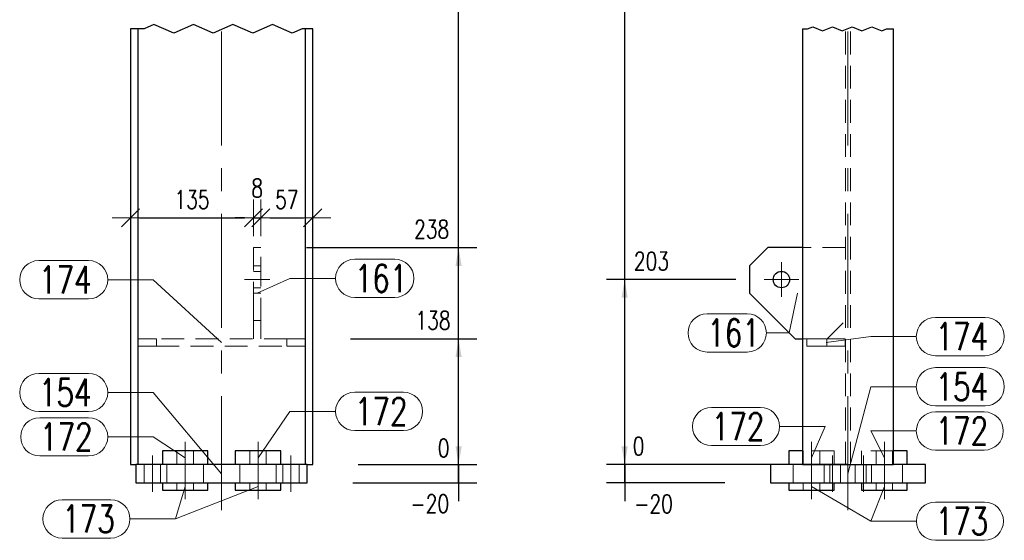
# Model space of a CAD drawing. Header units: millimetres. Extents: x -174 to 432, y 15234 to 15730.
# Tile 17 of 24: x 195 to 303, y 15359 to 15416. Entities that reach past the tile are written whole.
import ezdxf

# ---------------------------------------------------------------- set-up
doc = ezdxf.new("R2010")
doc.units = ezdxf.units.MM
doc.header["$LTSCALE"] = 10
doc.linetypes.add('HIDDEN', pattern=[0.375, 0.25, -0.125])
doc.linetypes.add('MITTE', pattern=[2, 1.25, -0.25, 0.25, -0.25])
doc.layers.get('Defpoints').update_dxf_attribs({"color": 1})
for name, color, linetype, lineweight in [('PS_DIM', 4, 'Continuous', 13), ('PS_Hidden', 2, 'HIDDEN', 9), ('PS_Mid', 5, 'MITTE', 15), ('PS_Pos', 1, 'Continuous', 15), ('PS_Shape', 161, 'Continuous', 30), ('PS_SOLID', 7, 'Continuous', 30)]:
    doc.layers.add(name, color=color, linetype=linetype, lineweight=lineweight)
doc.styles.add('simplex', font='simplex.shx', dxfattribs={"width": 0.75})
doc.dimstyles.new('1_10_GŁ_DS1-LS10', dxfattribs={"dimtxt": 2, "dimasz": 2, "dimexe": 2, "dimexo": 5, "dimgap": 1, "dimtad": 1, "dimjust": 4, "dimdec": 0, "dimlfac": 10, "dimtxsty": 'simplex', "dimblk1": 'NONE', "dimsah": 1, "dimcen": 2, "dimclrd": 256, "dimclre": 256, "dimclrt": 3, "dimadec": 1, "dimazin": 0, "dimtfac": 1, "dimtdec": 0, "dimtmove": 2, "dimatfit": 3, "dimfxl": 1, "dimarcsym": 0})
doc.dimstyles.new('1_10_PRZ', dxfattribs={"dimtxt": 2, "dimasz": 1, "dimexe": 2, "dimexo": 5, "dimgap": 1, "dimtad": 1, "dimdec": 0, "dimlfac": 10, "dimtxsty": 'simplex', "dimblk": 'dimznak', "dimcen": 2, "dimse1": 1, "dimse2": 1, "dimclrt": 3, "dimadec": 1, "dimazin": 0, "dimtfac": 1, "dimtdec": 0, "dimtix": 1, "dimtmove": 2, "dimatfit": 3, "dimldrblk": 'dim-grot', "dimfxl": 1, "dimarcsym": 0})

# ---------------------------------------------------------------- blocks, each defined once
blk = doc.blocks.new('*D108')
at = {"layer": 'Defpoints', "color": 0, "transparency": 16777216}
for p in [(226.75, 15367.13), (242.75, 15367.13), (226.15, 15365.13)]:
    blk.add_point(p, dxfattribs=at)
at = {"layer": 'PS_DIM', "lineweight": -2, "transparency": 16777216}
for p, q in [((242.75, 15369.13), (242.75, 15371.13)), ((231.75, 15367.13), (244.75, 15367.13)), ((242.75, 15365.13), (242.75, 15367.13)), ((231.15, 15365.13), (244.75, 15365.13)), ((242.75, 15365.13), (242.75, 15363.13))]:
    blk.add_line(p, q, dxfattribs=at)
at = {"layer": 'PS_DIM', "transparency": 16777216}
blk.add_solid([(242.42, 15369.13), (243.09, 15369.13), (242.75, 15367.13)], dxfattribs=at)
at = {"layer": 'PS_DIM', "color": 3, "transparency": 16777216, "insert": (239.59, 15362.84), "char_height": 2, "attachment_point": 5, "rotation": 0.0573, "style": 'simplex'}
blk.add_mtext('-20', dxfattribs=at)
blk = doc.blocks.new('_None')
blk = doc.blocks.new('*D109')
at = {"layer": 'Defpoints', "color": 0, "transparency": 16777216}
for p in [(226.75, 15367.13), (226.75, 15367.13), (242.75, 15367.13)]:
    blk.add_point(p, dxfattribs=at)
at = {"layer": 'PS_DIM', "lineweight": -2, "transparency": 16777216}
for p, q in [((242.75, 15369.13), (242.75, 15371.13)), ((231.75, 15367.13), (244.75, 15367.13)), ((231.75, 15367.13), (244.75, 15367.13)), ((242.75, 15367.13), (242.75, 15365.13))]:
    blk.add_line(p, q, dxfattribs=at)
at = {"layer": 'PS_DIM', "transparency": 16777216}
blk.add_solid([(242.42, 15369.13), (243.09, 15369.13), (242.75, 15367.13)], dxfattribs=at)
at = {"layer": 'PS_DIM', "color": 3, "transparency": 16777216, "insert": (241.11, 15368.95), "char_height": 2, "attachment_point": 5, "rotation": 0.0573, "style": 'simplex'}
blk.add_mtext('0', dxfattribs=at)
blk = doc.blocks.new('*D110')
at = {"layer": 'Defpoints', "color": 0, "transparency": 16777216}
for p in [(225.9, 15380.93), (242.75, 15380.93), (226.75, 15367.13)]:
    blk.add_point(p, dxfattribs=at)
at = {"layer": 'PS_DIM', "lineweight": -2, "transparency": 16777216}
for p, q in [((230.9, 15380.93), (244.75, 15380.93)), ((242.75, 15367.13), (242.75, 15378.93)), ((231.75, 15367.13), (244.75, 15367.13))]:
    blk.add_line(p, q, dxfattribs=at)
at = {"layer": 'PS_DIM', "transparency": 16777216}
blk.add_solid([(242.42, 15378.93), (243.09, 15378.93), (242.75, 15380.93)], dxfattribs=at)
at = {"layer": 'PS_DIM', "color": 3, "transparency": 16777216, "insert": (239.95, 15382.95), "char_height": 2, "attachment_point": 5, "rotation": 0.0573, "style": 'simplex'}
blk.add_mtext('138', dxfattribs=at)
blk = doc.blocks.new('*D111')
at = {"layer": 'Defpoints', "color": 0, "transparency": 16777216}
for p in [(221.05, 15390.93), (242.75, 15390.93), (226.75, 15367.13)]:
    blk.add_point(p, dxfattribs=at)
at = {"layer": 'PS_DIM', "lineweight": -2, "transparency": 16777216}
for p, q in [((226.05, 15390.93), (244.75, 15390.93)), ((242.75, 15367.13), (242.75, 15388.93)), ((231.75, 15367.13), (244.75, 15367.13))]:
    blk.add_line(p, q, dxfattribs=at)
at = {"layer": 'PS_DIM', "transparency": 16777216}
blk.add_solid([(242.42, 15388.93), (243.09, 15388.93), (242.75, 15390.93)], dxfattribs=at)
at = {"layer": 'PS_DIM', "color": 3, "transparency": 16777216, "insert": (239.8, 15392.95), "char_height": 2, "attachment_point": 5, "rotation": 0.0573, "style": 'simplex'}
blk.add_mtext('238', dxfattribs=at)
blk = doc.blocks.new('*D112')
at = {"layer": 'Defpoints', "color": 0, "transparency": 16777216}
for p in [(221.08, 15450.93), (242.75, 15450.93), (226.75, 15367.13)]:
    blk.add_point(p, dxfattribs=at)
at = {"layer": 'PS_DIM', "lineweight": -2, "transparency": 16777216}
for p, q in [((226.08, 15450.93), (244.75, 15450.93)), ((242.75, 15367.13), (242.75, 15448.93)), ((231.75, 15367.13), (244.75, 15367.13))]:
    blk.add_line(p, q, dxfattribs=at)
at = {"layer": 'PS_DIM', "transparency": 16777216}
blk.add_solid([(242.42, 15448.93), (243.09, 15448.93), (242.75, 15450.93)], dxfattribs=at)
at = {"layer": 'PS_DIM', "color": 3, "transparency": 16777216, "insert": (239.09, 15448.91), "char_height": 2, "attachment_point": 5, "rotation": 0.0573, "style": 'simplex'}
blk.add_mtext('2822', dxfattribs=at)
blk = doc.blocks.new('*D113')
at = {"layer": 'Defpoints', "color": 0, "transparency": 16777216}
for p in [(225.67, 15451.73), (242.75, 15451.73), (226.75, 15367.13)]:
    blk.add_point(p, dxfattribs=at)
at = {"layer": 'PS_DIM', "lineweight": -2, "transparency": 16777216}
for p, q in [((230.67, 15451.73), (244.75, 15451.73)), ((242.75, 15367.13), (242.75, 15449.73)), ((231.75, 15367.13), (244.75, 15367.13))]:
    blk.add_line(p, q, dxfattribs=at)
at = {"layer": 'PS_DIM', "transparency": 16777216}
blk.add_solid([(242.42, 15449.73), (243.09, 15449.73), (242.75, 15451.73)], dxfattribs=at)
at = {"layer": 'PS_DIM', "color": 3, "transparency": 16777216, "insert": (239.09, 15453.75), "char_height": 2, "attachment_point": 5, "rotation": 0.0573, "style": 'simplex'}
blk.add_mtext('2830', dxfattribs=at)
blk = doc.blocks.new('*D114')
at = {"layer": 'Defpoints', "color": 0, "transparency": 16777216}
for p in [(225.9, 15501.73), (242.75, 15501.73), (226.75, 15367.13)]:
    blk.add_point(p, dxfattribs=at)
at = {"layer": 'PS_DIM', "lineweight": -2, "transparency": 16777216}
for p, q in [((230.9, 15501.73), (244.75, 15501.73)), ((242.75, 15367.13), (242.75, 15499.73)), ((231.75, 15367.13), (244.75, 15367.13))]:
    blk.add_line(p, q, dxfattribs=at)
at = {"layer": 'PS_DIM', "transparency": 16777216}
blk.add_solid([(242.42, 15499.73), (243.09, 15499.73), (242.75, 15501.73)], dxfattribs=at)
at = {"layer": 'PS_DIM', "color": 3, "transparency": 16777216, "insert": (239.09, 15503.75), "char_height": 2, "attachment_point": 5, "rotation": 0.0573, "style": 'simplex'}
blk.add_mtext('3930', dxfattribs=at)
blk = doc.blocks.new('*D115')
at = {"layer": 'Defpoints', "color": 0, "transparency": 16777216}
for p in [(221.05, 15518.73), (242.75, 15518.73), (226.75, 15367.13)]:
    blk.add_point(p, dxfattribs=at)
at = {"layer": 'PS_DIM', "lineweight": -2, "transparency": 16777216}
for p, q in [((226.05, 15518.73), (244.75, 15518.73)), ((242.75, 15367.13), (242.75, 15516.73)), ((231.75, 15367.13), (244.75, 15367.13))]:
    blk.add_line(p, q, dxfattribs=at)
at = {"layer": 'PS_DIM', "transparency": 16777216}
blk.add_solid([(242.42, 15516.73), (243.09, 15516.73), (242.75, 15518.73)], dxfattribs=at)
at = {"layer": 'PS_DIM', "color": 3, "transparency": 16777216, "insert": (239.23, 15520.75), "char_height": 2, "attachment_point": 5, "rotation": 0.0573, "style": 'simplex'}
blk.add_mtext('4100', dxfattribs=at)
blk = doc.blocks.new('*D116')
at = {"layer": 'Defpoints', "color": 0, "transparency": 16777216}
for p in [(217.15, 15580.52), (242.75, 15580.52), (226.75, 15367.13)]:
    blk.add_point(p, dxfattribs=at)
at = {"layer": 'PS_DIM', "lineweight": -2, "transparency": 16777216}
for p, q in [((222.15, 15580.52), (244.75, 15580.52)), ((242.75, 15367.13), (242.75, 15578.52)), ((231.75, 15367.13), (244.75, 15367.13))]:
    blk.add_line(p, q, dxfattribs=at)
at = {"layer": 'PS_DIM', "transparency": 16777216}
blk.add_solid([(242.42, 15578.52), (243.09, 15578.52), (242.75, 15580.52)], dxfattribs=at)
at = {"layer": 'PS_DIM', "color": 3, "transparency": 16777216, "insert": (239.09, 15576.4), "char_height": 2, "attachment_point": 5, "rotation": 0.0573, "style": 'simplex'}
blk.add_mtext('5898', dxfattribs=at)
blk = doc.blocks.new('*D117')
at = {"layer": 'Defpoints', "color": 0, "transparency": 16777216}
for p in [(226.75, 15581.29), (242.75, 15581.29), (226.75, 15367.13)]:
    blk.add_point(p, dxfattribs=at)
at = {"layer": 'PS_DIM', "lineweight": -2, "transparency": 16777216}
for p, q in [((231.75, 15581.29), (244.75, 15581.29)), ((242.75, 15367.13), (242.75, 15579.29)), ((231.75, 15367.13), (244.75, 15367.13))]:
    blk.add_line(p, q, dxfattribs=at)
at = {"layer": 'PS_DIM', "transparency": 16777216}
blk.add_solid([(242.42, 15579.29), (243.09, 15579.29), (242.75, 15581.29)], dxfattribs=at)
at = {"layer": 'PS_DIM', "color": 3, "transparency": 16777216, "insert": (239.13, 15579.06), "char_height": 2, "attachment_point": 5, "rotation": 0.0573, "style": 'simplex'}
blk.add_mtext('5906', dxfattribs=at)
blk = doc.blocks.new('*D118')
at = {"layer": 'Defpoints', "color": 0, "transparency": 16777216}
for p in [(226.15, 15582.7), (242.75, 15582.7), (226.75, 15367.13)]:
    blk.add_point(p, dxfattribs=at)
at = {"layer": 'PS_DIM', "lineweight": -2, "transparency": 16777216}
for p, q in [((231.15, 15582.7), (244.75, 15582.7)), ((242.75, 15367.13), (242.75, 15580.7)), ((231.75, 15367.13), (244.75, 15367.13))]:
    blk.add_line(p, q, dxfattribs=at)
at = {"layer": 'PS_DIM', "transparency": 16777216}
blk.add_solid([(242.42, 15580.7), (243.09, 15580.7), (242.75, 15582.7)], dxfattribs=at)
at = {"layer": 'PS_DIM', "color": 3, "transparency": 16777216, "insert": (239.09, 15584.72), "char_height": 2, "attachment_point": 5, "rotation": 0.0573, "style": 'simplex'}
blk.add_mtext('5920', dxfattribs=at)
blk = doc.blocks.new('*D119')
at = {"layer": 'Defpoints', "color": 0, "transparency": 16777216}
for p in [(260.98, 15367.13), (280.48, 15367.13), (290.48, 15367.13)]:
    blk.add_point(p, dxfattribs=at)
at = {"layer": 'PS_DIM', "lineweight": -2, "transparency": 16777216}
for p, q in [((260.98, 15369.13), (260.98, 15371.13)), ((285.48, 15367.13), (258.98, 15367.13)), ((275.48, 15367.13), (258.98, 15367.13)), ((260.98, 15367.13), (260.98, 15365.13))]:
    blk.add_line(p, q, dxfattribs=at)
at = {"layer": 'PS_DIM', "transparency": 16777216}
blk.add_solid([(260.64, 15369.13), (261.31, 15369.13), (260.98, 15367.13)], dxfattribs=at)
at = {"layer": 'PS_DIM', "color": 3, "transparency": 16777216, "insert": (262.5, 15369.15), "char_height": 2, "attachment_point": 5, "rotation": 0.0573, "style": 'simplex'}
blk.add_mtext('0', dxfattribs=at)
blk = doc.blocks.new('*D120')
at = {"layer": 'Defpoints', "color": 0, "transparency": 16777216}
for p in [(260.98, 15387.43), (278.18, 15387.43), (290.48, 15367.13)]:
    blk.add_point(p, dxfattribs=at)
at = {"layer": 'PS_DIM', "lineweight": -2, "transparency": 16777216}
for p, q in [((273.18, 15387.43), (258.98, 15387.43)), ((260.98, 15367.13), (260.98, 15385.43)), ((285.48, 15367.13), (258.98, 15367.13))]:
    blk.add_line(p, q, dxfattribs=at)
at = {"layer": 'PS_DIM', "transparency": 16777216}
blk.add_solid([(260.64, 15385.43), (261.31, 15385.43), (260.98, 15387.43)], dxfattribs=at)
at = {"layer": 'PS_DIM', "color": 3, "transparency": 16777216, "insert": (263.92, 15389.45), "char_height": 2, "attachment_point": 5, "rotation": 0.0573, "style": 'simplex'}
blk.add_mtext('203', dxfattribs=at)
blk = doc.blocks.new('*D121')
at = {"layer": 'Defpoints', "color": 0, "transparency": 16777216}
for p in [(260.98, 15444.43), (278.18, 15444.43), (290.48, 15367.13)]:
    blk.add_point(p, dxfattribs=at)
at = {"layer": 'PS_DIM', "lineweight": -2, "transparency": 16777216}
for p, q in [((273.18, 15444.43), (258.98, 15444.43)), ((260.98, 15367.13), (260.98, 15442.43)), ((285.48, 15367.13), (258.98, 15367.13))]:
    blk.add_line(p, q, dxfattribs=at)
at = {"layer": 'PS_DIM', "transparency": 16777216}
blk.add_solid([(260.64, 15442.43), (261.31, 15442.43), (260.98, 15444.43)], dxfattribs=at)
at = {"layer": 'PS_DIM', "color": 3, "transparency": 16777216, "insert": (264.64, 15446.45), "char_height": 2, "attachment_point": 5, "rotation": 0.0573, "style": 'simplex'}
blk.add_mtext('2757', dxfattribs=at)
blk = doc.blocks.new('*D122')
at = {"layer": 'Defpoints', "color": 0, "transparency": 16777216}
for p in [(260.98, 15515.23), (278.18, 15515.23), (290.48, 15367.13)]:
    blk.add_point(p, dxfattribs=at)
at = {"layer": 'PS_DIM', "lineweight": -2, "transparency": 16777216}
for p, q in [((273.18, 15515.23), (258.98, 15515.23)), ((260.98, 15367.13), (260.98, 15513.23)), ((285.48, 15367.13), (258.98, 15367.13))]:
    blk.add_line(p, q, dxfattribs=at)
at = {"layer": 'PS_DIM', "transparency": 16777216}
blk.add_solid([(260.64, 15513.23), (261.31, 15513.23), (260.98, 15515.23)], dxfattribs=at)
at = {"layer": 'PS_DIM', "color": 3, "transparency": 16777216, "insert": (264.64, 15517.25), "char_height": 2, "attachment_point": 5, "rotation": 0.0573, "style": 'simplex'}
blk.add_mtext('4065', dxfattribs=at)
blk = doc.blocks.new('*D123')
at = {"layer": 'Defpoints', "color": 0, "transparency": 16777216}
for p in [(260.98, 15572.23), (278.18, 15572.23), (290.48, 15367.13)]:
    blk.add_point(p, dxfattribs=at)
at = {"layer": 'PS_DIM', "lineweight": -2, "transparency": 16777216}
for p, q in [((273.18, 15572.23), (258.98, 15572.23)), ((260.98, 15367.13), (260.98, 15570.23)), ((285.48, 15367.13), (258.98, 15367.13))]:
    blk.add_line(p, q, dxfattribs=at)
at = {"layer": 'PS_DIM', "transparency": 16777216}
blk.add_solid([(260.64, 15570.23), (261.31, 15570.23), (260.98, 15572.23)], dxfattribs=at)
at = {"layer": 'PS_DIM', "color": 3, "transparency": 16777216, "insert": (264.5, 15574.25), "char_height": 2, "attachment_point": 5, "rotation": 0.0573, "style": 'simplex'}
blk.add_mtext('5815', dxfattribs=at)
blk = doc.blocks.new('*D124')
at = {"layer": 'Defpoints', "color": 0, "transparency": 16777216}
for p in [(260.98, 15582.7), (292.31, 15582.7), (290.48, 15367.13)]:
    blk.add_point(p, dxfattribs=at)
at = {"layer": 'PS_DIM', "lineweight": -2, "transparency": 16777216}
for p, q in [((287.31, 15582.7), (258.98, 15582.7)), ((260.98, 15367.13), (260.98, 15580.7)), ((285.48, 15367.13), (258.98, 15367.13))]:
    blk.add_line(p, q, dxfattribs=at)
at = {"layer": 'PS_DIM', "transparency": 16777216}
blk.add_solid([(260.64, 15580.7), (261.31, 15580.7), (260.98, 15582.7)], dxfattribs=at)
at = {"layer": 'PS_DIM', "color": 3, "transparency": 16777216, "insert": (264.64, 15584.72), "char_height": 2, "attachment_point": 5, "rotation": 0.0573, "style": 'simplex'}
blk.add_mtext('5920', dxfattribs=at)
blk = doc.blocks.new('dimznak')
at = {"color": 0}
for points in [[(0, 2), (0, -2)], [(-2, 0), (2, 0)]]:
    blk.add_lwpolyline(points, dxfattribs=at)
at = {"color": 2}
blk.add_lwpolyline([(1, 1), (-1, -1)], dxfattribs=at)
blk = doc.blocks.new('*D151')
at = {"layer": 'Defpoints', "color": 0, "transparency": 16777216}
for p in [(220.25, 15394.2), (220.25, 15390.93), (206.75, 15389.86)]:
    blk.add_point(p, dxfattribs=at)
at = {"layer": 'PS_DIM', "color": 0, "lineweight": -2, "transparency": 16777216}
blk.add_line((207.75, 15394.2), (219.25, 15394.2), dxfattribs=at)
at = {"layer": 'PS_DIM', "color": 0, "lineweight": -2, "transparency": 16777216, "rotation": 180}
blk.add_blockref('dimznak', (206.75, 15394.2), dxfattribs=at)
at = {"layer": 'PS_DIM', "color": 0, "lineweight": -2, "transparency": 16777216}
blk.add_blockref('dimznak', (220.25, 15394.2), dxfattribs=at)
at = {"layer": 'PS_DIM', "color": 3, "transparency": 16777216, "insert": (213.5, 15396.2), "char_height": 2, "attachment_point": 5, "style": 'simplex'}
blk.add_mtext('135', dxfattribs=at)
blk = doc.blocks.new('dim-grot')
blk.add_hatch(color=256).paths.add_polyline_path([(0, 0), (-2, 0.5), (-2, -0.5)])
blk.add_lwpolyline([(0, 0), (-2, 0.5), (-2, -0.5), (0, 0)])
blk = doc.blocks.new('*D152')
at = {"layer": 'Defpoints', "color": 0, "transparency": 16777216}
for p in [(221.05, 15394.2), (220.25, 15390.93), (221.05, 15390.93)]:
    blk.add_point(p, dxfattribs=at)
at = {"layer": 'PS_DIM', "color": 0, "lineweight": -2, "transparency": 16777216}
for p, q in [((219.25, 15394.2), (218.25, 15394.2)), ((220.25, 15394.2), (221.05, 15394.2)), ((222.05, 15394.2), (223.05, 15394.2))]:
    blk.add_line(p, q, dxfattribs=at)
blk.add_blockref('dimznak', (220.25, 15394.2), dxfattribs=at)
at = {"layer": 'PS_DIM', "color": 0, "lineweight": -2, "transparency": 16777216, "rotation": 180}
blk.add_blockref('dimznak', (221.05, 15394.2), dxfattribs=at)
at = {"layer": 'PS_DIM', "color": 3, "transparency": 16777216, "insert": (220.65, 15397.46), "char_height": 2, "attachment_point": 5, "style": 'simplex'}
blk.add_mtext('8', dxfattribs=at)
blk = doc.blocks.new('*D153')
at = {"layer": 'Defpoints', "color": 0, "transparency": 16777216}
for p in [(226.75, 15394.2), (226.75, 15392.59), (221.05, 15390.93)]:
    blk.add_point(p, dxfattribs=at)
at = {"layer": 'PS_DIM', "color": 0, "lineweight": -2, "transparency": 16777216}
blk.add_line((222.05, 15394.2), (225.75, 15394.2), dxfattribs=at)
at = {"layer": 'PS_DIM', "color": 0, "lineweight": -2, "transparency": 16777216, "rotation": 180}
blk.add_blockref('dimznak', (221.05, 15394.2), dxfattribs=at)
at = {"layer": 'PS_DIM', "color": 0, "lineweight": -2, "transparency": 16777216}
blk.add_blockref('dimznak', (226.75, 15394.2), dxfattribs=at)
at = {"layer": 'PS_DIM', "color": 3, "transparency": 16777216, "insert": (223.9, 15396.2), "char_height": 2, "attachment_point": 5, "style": 'simplex'}
blk.add_mtext('57', dxfattribs=at)
blk = doc.blocks.new('*D185')
at = {"layer": 'Defpoints', "color": 0, "transparency": 16777216}
for p in [(260.98, 15367.13), (290.48, 15367.13), (276.98, 15365.13)]:
    blk.add_point(p, dxfattribs=at)
at = {"layer": 'PS_DIM', "lineweight": -2, "transparency": 16777216}
for p, q in [((260.98, 15369.13), (260.98, 15371.13)), ((285.48, 15367.13), (258.98, 15367.13)), ((260.98, 15365.13), (260.98, 15367.13)), ((271.98, 15365.13), (258.98, 15365.13)), ((260.98, 15365.13), (260.98, 15363.13))]:
    blk.add_line(p, q, dxfattribs=at)
at = {"layer": 'PS_DIM', "transparency": 16777216}
blk.add_solid([(260.64, 15369.13), (261.31, 15369.13), (260.98, 15367.13)], dxfattribs=at)
at = {"layer": 'PS_DIM', "color": 3, "transparency": 16777216, "insert": (264.14, 15362.82), "char_height": 2, "attachment_point": 5, "rotation": 0.0573, "style": 'simplex'}
blk.add_mtext('-20', dxfattribs=at)
blk = doc.blocks.new('*X283')
at = {"color": 1}
for p, q in [((208.24, 15414.93), (206.75, 15414.93)), ((209.32, 15415.39), (208.24, 15414.93)), ((211.49, 15414.47), (209.32, 15415.39)), ((213.66, 15415.39), (211.49, 15414.47)), ((215.82, 15414.47), (213.66, 15415.39)), ((217.99, 15415.39), (215.82, 15414.47)), ((220.16, 15414.47), (217.99, 15415.39)), ((222.33, 15415.39), (220.16, 15414.47)), ((224.49, 15414.47), (222.33, 15415.39)), ((225.58, 15414.93), (224.49, 15414.47)), ((226.75, 15414.93), (225.58, 15414.93))]:
    blk.add_line(p, q, dxfattribs=at)
at = {"layer": 'PS_Hidden', "color": 2, "linetype": 'HIDDEN'}
for p, q in [((221.05, 15390.93), (220.25, 15390.93)), ((220.25, 15390.93), (220.25, 15382.93)), ((221.05, 15387.43), (221.05, 15390.93)), ((221.05, 15388.93), (220.25, 15388.93)), ((221.05, 15388.33), (220.25, 15388.33)), ((220.25, 15386.53), (221.05, 15386.53)), ((221.05, 15382.93), (221.05, 15387.43)), ((220.25, 15382.93), (220.25, 15385.93)), ((220.25, 15385.93), (221.05, 15385.93)), ((221.05, 15382.93), (220.25, 15382.93)), ((220.25, 15382.93), (220.25, 15380.93)), ((221.05, 15380.93), (221.05, 15382.93)), ((207.99, 15380.93), (207.6, 15380.93)), ((207.6, 15380.13), (207.99, 15380.13)), ((208.37, 15380.93), (207.99, 15380.93)), ((207.99, 15380.13), (208.37, 15380.13)), ((208.71, 15380.93), (208.37, 15380.93)), ((208.37, 15380.13), (208.71, 15380.13)), ((209.02, 15380.93), (208.71, 15380.93)), ((208.71, 15380.13), (209.02, 15380.13)), ((209.27, 15380.93), (209.02, 15380.93)), ((209.02, 15380.13), (209.27, 15380.13)), ((209.45, 15380.93), (209.27, 15380.93)), ((209.27, 15380.13), (209.45, 15380.13)), ((209.56, 15380.93), (209.45, 15380.93)), ((209.45, 15380.13), (209.56, 15380.13)), ((209.6, 15380.93), (209.56, 15380.93)), ((209.56, 15380.13), (209.6, 15380.13)), ((209.6, 15380.93), (209.6, 15380.13)), ((223.9, 15380.93), (209.6, 15380.93)), ((209.6, 15380.13), (223.9, 15380.13)), ((223.94, 15380.93), (223.9, 15380.93)), ((223.9, 15380.93), (223.9, 15380.13)), ((223.9, 15380.13), (223.94, 15380.13)), ((224.06, 15380.93), (223.94, 15380.93)), ((223.94, 15380.13), (224.06, 15380.13)), ((224.24, 15380.93), (224.06, 15380.93)), ((224.06, 15380.13), (224.24, 15380.13)), ((224.49, 15380.93), (224.24, 15380.93)), ((224.24, 15380.13), (224.49, 15380.13)), ((224.79, 15380.93), (224.49, 15380.93)), ((224.49, 15380.13), (224.79, 15380.13)), ((225.14, 15380.93), (224.79, 15380.93)), ((224.79, 15380.13), (225.14, 15380.13)), ((225.51, 15380.93), (225.14, 15380.93)), ((225.14, 15380.13), (225.51, 15380.13)), ((225.9, 15380.93), (225.51, 15380.93)), ((225.51, 15380.13), (225.9, 15380.13)), ((211.85, 15368.63), (210.25, 15368.63)), ((211.85, 15368.63), (211.85, 15367.13)), ((213.65, 15367.13), (213.65, 15368.63)), ((218.25, 15368.63), (218.25, 15367.13)), ((219.85, 15368.63), (219.85, 15367.13)), ((221.65, 15367.13), (221.65, 15368.63)), ((208.25, 15367.13), (208.25, 15365.13)), ((210.05, 15365.13), (210.05, 15367.13)), ((210.75, 15367.13), (210.75, 15365.13)), ((210.75, 15367.13), (210.75, 15365.13)), ((214.75, 15365.13), (214.75, 15367.13)), ((214.75, 15365.13), (214.75, 15367.13)), ((218.75, 15367.13), (218.75, 15365.13)), ((222.75, 15365.13), (222.75, 15367.13)), ((223.45, 15367.13), (223.45, 15365.13)), ((225.25, 15365.13), (225.25, 15367.13)), ((210.25, 15365.13), (210.25, 15364.33)), ((211.85, 15365.13), (211.85, 15364.33)), ((213.65, 15364.33), (213.65, 15365.13)), ((219.85, 15365.13), (219.85, 15364.33)), ((221.65, 15364.33), (221.65, 15365.13))]:
    blk.add_line(p, q, dxfattribs=at)
at = {"layer": 'PS_Mid', "color": 5, "linetype": 'MITTE'}
for p, q in [((216.75, 15362.13), (216.75, 15414.93)), ((222.05, 15387.43), (219.25, 15387.43)), ((212.75, 15366.13), (212.75, 15369.63)), ((212.75, 15366.13), (212.75, 15369.63)), ((220.75, 15366.13), (220.75, 15369.63)), ((220.75, 15366.13), (220.75, 15369.63)), ((209.15, 15368.13), (209.15, 15364.13)), ((209.15, 15368.13), (209.15, 15364.13)), ((212.75, 15368.13), (212.75, 15364.13)), ((212.75, 15368.13), (212.75, 15364.13)), ((220.75, 15368.13), (220.75, 15364.13)), ((220.75, 15368.13), (220.75, 15364.13)), ((224.35, 15368.13), (224.35, 15364.13)), ((224.35, 15368.13), (224.35, 15364.13)), ((212.75, 15363.33), (212.75, 15366.13)), ((212.75, 15363.33), (212.75, 15366.13)), ((220.75, 15363.33), (220.75, 15366.13)), ((220.75, 15363.33), (220.75, 15366.13))]:
    blk.add_line(p, q, dxfattribs=at)
at = {"layer": 'PS_SOLID', "color": 7, "linetype": 'Continuous'}
for p, q in [((206.75, 15414.93), (206.75, 15367.13)), ((207.6, 15367.13), (207.6, 15414.93)), ((225.9, 15414.93), (225.9, 15367.13)), ((226.75, 15367.13), (226.75, 15414.93)), ((215.25, 15368.63), (210.25, 15368.63)), ((210.25, 15368.63), (210.25, 15367.13)), ((215.25, 15367.13), (215.25, 15368.63)), ((223.25, 15368.63), (218.25, 15368.63)), ((218.25, 15368.63), (218.25, 15367.13)), ((223.25, 15367.13), (223.25, 15368.63)), ((206.75, 15367.13), (207.35, 15367.13)), ((226.15, 15367.13), (207.35, 15367.13)), ((207.35, 15367.13), (207.35, 15365.13)), ((226.15, 15367.13), (226.75, 15367.13)), ((226.15, 15365.13), (226.15, 15367.13)), ((207.35, 15365.13), (209.15, 15365.13)), ((209.15, 15365.13), (212.75, 15365.13)), ((210.25, 15365.13), (210.25, 15364.33)), ((212.75, 15365.13), (220.75, 15365.13)), ((215.25, 15364.33), (215.25, 15365.13)), ((218.25, 15365.13), (218.25, 15364.33)), ((220.75, 15365.13), (224.35, 15365.13)), ((223.25, 15364.33), (223.25, 15365.13)), ((224.35, 15365.13), (226.15, 15365.13)), ((210.25, 15364.33), (212.75, 15364.33)), ((212.75, 15364.33), (215.25, 15364.33)), ((218.25, 15364.33), (220.75, 15364.33)), ((220.75, 15364.33), (223.25, 15364.33))]:
    blk.add_line(p, q, dxfattribs=at)
blk = doc.blocks.new('*X291')
at = {"color": 1}
for p, q in [((196.69, 15389.51), (202.15, 15389.51)), ((204.25, 15387.41), (209.25, 15387.41)), ((216.75, 15380.53), (209.25, 15387.41)), ((196.69, 15385.31), (202.15, 15385.31))]:
    blk.add_line(p, q, dxfattribs=at)
for centre, start, end in [((196.69, 15387.41), 90, 270), ((202.15, 15387.41), 270, 90)]:
    blk.add_arc(centre, 2.1, start, end, dxfattribs=at)
at = {"color": 2, "style": 'simplex', "width": 0.75}
blk.add_text('174', height=3, dxfattribs=at).set_placement((196.69, 15385.91))
blk = doc.blocks.new('*X292')
at = {"color": 1}
for p, q in [((196.8, 15372.28), (202.15, 15372.28)), ((204.25, 15370.18), (209.25, 15370.18)), ((212.75, 15367.88), (209.25, 15370.18)), ((196.8, 15368.08), (202.15, 15368.08))]:
    blk.add_line(p, q, dxfattribs=at)
for centre, start, end in [((196.8, 15370.18), 90, 270), ((202.15, 15370.18), 270, 90)]:
    blk.add_arc(centre, 2.1, start, end, dxfattribs=at)
at = {"color": 2, "style": 'simplex', "width": 0.75}
blk.add_text('172', height=3, dxfattribs=at).set_placement((196.8, 15368.68))
blk = doc.blocks.new('*X293')
at = {"color": 1}
for p, q in [((196.8, 15372.28), (202.15, 15372.28)), ((204.25, 15370.18), (209.25, 15370.18)), ((212.75, 15367.88), (209.25, 15370.18)), ((196.8, 15368.08), (202.15, 15368.08))]:
    blk.add_line(p, q, dxfattribs=at)
for centre, start, end in [((196.8, 15370.18), 90, 270), ((202.15, 15370.18), 270, 90)]:
    blk.add_arc(centre, 2.1, start, end, dxfattribs=at)
at = {"color": 2, "style": 'simplex', "width": 0.75}
blk.add_text('172', height=3, dxfattribs=at).set_placement((196.8, 15368.68))
blk = doc.blocks.new('*X294')
at = {"color": 1}
for p, q in [((231.35, 15375.07), (236.71, 15375.07)), ((220.75, 15367.88), (224.25, 15372.97)), ((224.25, 15372.97), (229.25, 15372.97)), ((231.35, 15370.87), (236.71, 15370.87))]:
    blk.add_line(p, q, dxfattribs=at)
for centre, start, end in [((231.35, 15372.97), 90, 270), ((236.71, 15372.97), 270, 90)]:
    blk.add_arc(centre, 2.1, start, end, dxfattribs=at)
at = {"color": 2, "style": 'simplex', "width": 0.75}
blk.add_text('172', height=3, dxfattribs=at).set_placement((231.35, 15371.47))
blk = doc.blocks.new('*X295')
at = {"color": 1}
for p, q in [((231.35, 15375.07), (236.71, 15375.07)), ((220.75, 15367.88), (224.25, 15372.97)), ((224.25, 15372.97), (229.25, 15372.97)), ((231.35, 15370.87), (236.71, 15370.87))]:
    blk.add_line(p, q, dxfattribs=at)
for centre, start, end in [((231.35, 15372.97), 90, 270), ((236.71, 15372.97), 270, 90)]:
    blk.add_arc(centre, 2.1, start, end, dxfattribs=at)
at = {"color": 2, "style": 'simplex', "width": 0.75}
blk.add_text('172', height=3, dxfattribs=at).set_placement((231.35, 15371.47))
blk = doc.blocks.new('*X296')
at = {"color": 1}
for p, q in [((196.69, 15377.14), (202.15, 15377.14)), ((204.25, 15375.04), (209.25, 15375.04)), ((216.75, 15366.13), (209.25, 15375.04)), ((196.69, 15372.94), (202.15, 15372.94))]:
    blk.add_line(p, q, dxfattribs=at)
for centre, start, end in [((196.69, 15375.04), 90, 270), ((202.15, 15375.04), 270, 90)]:
    blk.add_arc(centre, 2.1, start, end, dxfattribs=at)
at = {"color": 2, "style": 'simplex', "width": 0.75}
blk.add_text('154', height=3, dxfattribs=at).set_placement((196.69, 15373.54))
blk = doc.blocks.new('*X297')
at = {"color": 1}
for p, q in [((231.35, 15389.66), (235.75, 15389.66)), ((220.65, 15385.93), (224.25, 15387.56)), ((224.25, 15387.56), (229.25, 15387.56)), ((231.35, 15385.46), (235.75, 15385.46))]:
    blk.add_line(p, q, dxfattribs=at)
for centre, start, end in [((231.35, 15387.56), 90, 270), ((235.75, 15387.56), 270, 90)]:
    blk.add_arc(centre, 2.1, start, end, dxfattribs=at)
at = {"color": 2, "style": 'simplex', "width": 0.75}
blk.add_text('161', height=3, dxfattribs=at).set_placement((231.35, 15386.06))
blk = doc.blocks.new('*X298')
at = {"color": 1}
for p, q in [((212.75, 15364.73), (211.69, 15361.17)), ((199.24, 15363.27), (204.59, 15363.27)), ((206.69, 15361.17), (211.69, 15361.17)), ((199.24, 15359.07), (204.59, 15359.07))]:
    blk.add_line(p, q, dxfattribs=at)
for centre, start, end in [((199.24, 15361.17), 90, 270), ((204.59, 15361.17), 270, 90)]:
    blk.add_arc(centre, 2.1, start, end, dxfattribs=at)
at = {"color": 2, "style": 'simplex', "width": 0.75}
blk.add_text('173', height=3, dxfattribs=at).set_placement((199.24, 15359.67))
blk = doc.blocks.new('*X299')
at = {"color": 1}
for p, q in [((212.75, 15364.73), (211.69, 15361.17)), ((199.24, 15363.27), (204.59, 15363.27)), ((206.69, 15361.17), (211.69, 15361.17)), ((199.24, 15359.07), (204.59, 15359.07))]:
    blk.add_line(p, q, dxfattribs=at)
for centre, start, end in [((199.24, 15361.17), 90, 270), ((204.59, 15361.17), 270, 90)]:
    blk.add_arc(centre, 2.1, start, end, dxfattribs=at)
at = {"color": 2, "style": 'simplex', "width": 0.75}
blk.add_text('173', height=3, dxfattribs=at).set_placement((199.24, 15359.67))
blk = doc.blocks.new('*X300')
at = {"color": 1}
for p, q in [((220.75, 15364.73), (211.69, 15361.17)), ((199.24, 15363.27), (204.59, 15363.27)), ((206.69, 15361.17), (211.69, 15361.17)), ((199.24, 15359.07), (204.59, 15359.07))]:
    blk.add_line(p, q, dxfattribs=at)
for centre, start, end in [((199.24, 15361.17), 90, 270), ((204.59, 15361.17), 270, 90)]:
    blk.add_arc(centre, 2.1, start, end, dxfattribs=at)
at = {"color": 2, "style": 'simplex', "width": 0.75}
blk.add_text('173', height=3, dxfattribs=at).set_placement((199.24, 15359.67))
blk = doc.blocks.new('*X301')
at = {"color": 1}
for p, q in [((220.75, 15364.73), (211.69, 15361.17)), ((199.24, 15363.27), (204.59, 15363.27)), ((206.69, 15361.17), (211.69, 15361.17)), ((199.24, 15359.07), (204.59, 15359.07))]:
    blk.add_line(p, q, dxfattribs=at)
for centre, start, end in [((199.24, 15361.17), 90, 270), ((204.59, 15361.17), 270, 90)]:
    blk.add_arc(centre, 2.1, start, end, dxfattribs=at)
at = {"color": 2, "style": 'simplex', "width": 0.75}
blk.add_text('173', height=3, dxfattribs=at).set_placement((199.24, 15359.67))
blk = doc.blocks.new('*X305')
at = {"color": 1}
for p, q in [((280.48, 15414.93), (281.06, 15414.93)), ((281.06, 15414.93), (281.61, 15415.16)), ((281.61, 15415.16), (282.69, 15414.7)), ((282.69, 15414.7), (283.77, 15415.16)), ((283.77, 15415.16), (284.86, 15414.7)), ((284.86, 15414.7), (285.94, 15415.16)), ((285.94, 15415.16), (287.02, 15414.7)), ((287.02, 15414.7), (288.11, 15415.16)), ((288.11, 15415.16), (289.19, 15414.7)), ((289.19, 15414.7), (289.73, 15414.93)), ((289.73, 15414.93), (290.48, 15414.93))]:
    blk.add_line(p, q, dxfattribs=at)
at = {"layer": 'PS_Hidden', "color": 2, "linetype": 'HIDDEN'}
for p, q in [((280.48, 15414.93), (280.48, 15390.93)), ((285.2, 15367.13), (285.2, 15414.93)), ((285.76, 15367.13), (285.76, 15414.93)), ((285.2, 15390.93), (280.48, 15390.93)), ((283.2, 15380.93), (285.2, 15382.93)), ((280.48, 15380.93), (280.98, 15380.93)), ((283.18, 15380.93), (280.98, 15380.93)), ((280.98, 15380.93), (280.98, 15380.13)), ((280.98, 15380.13), (283.18, 15380.13)), ((283.21, 15380.93), (283.18, 15380.93)), ((283.18, 15380.93), (283.18, 15380.13)), ((283.18, 15380.13), (283.21, 15380.13)), ((283.33, 15380.93), (283.21, 15380.93)), ((283.21, 15380.13), (283.33, 15380.13)), ((283.51, 15380.93), (283.33, 15380.93)), ((283.33, 15380.13), (283.51, 15380.13)), ((283.76, 15380.93), (283.51, 15380.93)), ((283.51, 15380.13), (283.76, 15380.13)), ((284.06, 15380.93), (283.76, 15380.93)), ((283.76, 15380.13), (284.06, 15380.13)), ((284.41, 15380.93), (284.06, 15380.93)), ((284.06, 15380.13), (284.41, 15380.13)), ((284.79, 15380.93), (284.41, 15380.93)), ((284.41, 15380.13), (284.79, 15380.13)), ((285.18, 15380.93), (284.79, 15380.93)), ((284.79, 15380.13), (285.18, 15380.13)), ((285.18, 15380.13), (285.18, 15380.93)), ((278.98, 15367.13), (278.98, 15368.63)), ((278.98, 15368.63), (280.48, 15368.63)), ((278.98, 15368.63), (278.98, 15367.13)), ((283.98, 15368.63), (280.48, 15368.63)), ((280.58, 15368.63), (280.58, 15367.13)), ((282.38, 15367.13), (282.38, 15368.63)), ((283.98, 15367.13), (283.98, 15368.63)), ((286.98, 15367.13), (286.98, 15368.63)), ((290.48, 15368.63), (286.98, 15368.63)), ((286.98, 15368.63), (286.98, 15367.13)), ((288.58, 15368.63), (288.58, 15367.13)), ((290.38, 15367.13), (290.38, 15368.63)), ((279.48, 15367.13), (279.48, 15365.13)), ((282.88, 15367.13), (282.88, 15365.13)), ((283.48, 15365.13), (283.48, 15367.13)), ((284.68, 15365.13), (284.68, 15367.13)), ((286.28, 15367.13), (286.28, 15365.13)), ((287.48, 15367.13), (287.48, 15365.13)), ((288.08, 15365.13), (288.08, 15367.13)), ((291.48, 15365.13), (291.48, 15367.13)), ((278.98, 15364.33), (278.98, 15365.13)), ((278.98, 15365.13), (278.98, 15364.33)), ((280.58, 15365.13), (280.58, 15364.33)), ((282.38, 15364.33), (282.38, 15365.13)), ((286.98, 15364.33), (286.98, 15365.13)), ((287.48, 15365.13), (286.98, 15365.13)), ((288.08, 15365.13), (287.18, 15365.13)), ((288.58, 15364.33), (288.58, 15365.13)), ((290.38, 15364.33), (290.38, 15365.13)), ((288.7, 15364.33), (288.58, 15364.33)), ((289.03, 15364.33), (288.7, 15364.33)), ((289.48, 15364.33), (289.03, 15364.33))]:
    blk.add_line(p, q, dxfattribs=at)
at = {"layer": 'PS_Mid', "color": 5, "linetype": 'MITTE'}
for p, q in [((285.48, 15362.13), (285.48, 15414.93)), ((278.18, 15389.33), (278.18, 15385.53)), ((280.08, 15387.43), (276.28, 15387.43)), ((281.48, 15366.13), (281.48, 15369.63)), ((281.48, 15366.13), (281.48, 15369.63)), ((289.48, 15366.13), (289.48, 15369.63)), ((289.48, 15366.13), (289.48, 15369.63)), ((281.48, 15368.13), (281.48, 15364.13)), ((281.48, 15368.13), (281.48, 15364.13)), ((283.78, 15368.13), (283.78, 15364.13)), ((283.78, 15368.13), (283.78, 15364.13)), ((287.18, 15368.13), (287.18, 15364.13)), ((287.18, 15368.13), (287.18, 15364.13)), ((289.48, 15368.13), (289.48, 15364.13)), ((289.48, 15368.13), (289.48, 15364.13)), ((281.48, 15363.33), (281.48, 15366.13)), ((281.48, 15363.33), (281.48, 15366.13)), ((289.48, 15363.33), (289.48, 15366.13)), ((289.48, 15363.33), (289.48, 15366.13))]:
    blk.add_line(p, q, dxfattribs=at)
at = {"layer": 'PS_SOLID', "color": 7, "linetype": 'Continuous'}
for p, q in [((280.48, 15414.93), (280.48, 15367.13)), ((290.48, 15367.13), (290.48, 15414.93)), ((276.68, 15390.93), (274.68, 15388.93)), ((278.18, 15390.93), (276.68, 15390.93)), ((280.48, 15390.93), (278.18, 15390.93)), ((274.68, 15388.93), (274.68, 15385.93)), ((274.68, 15385.93), (279.68, 15380.93)), ((279.68, 15380.93), (280.48, 15380.93)), ((280.48, 15368.63), (278.98, 15368.63)), ((278.98, 15368.63), (278.98, 15367.13)), ((291.98, 15368.63), (290.48, 15368.63)), ((291.98, 15367.13), (291.98, 15368.63)), ((280.48, 15367.13), (276.98, 15367.13)), ((276.98, 15367.13), (276.98, 15365.13)), ((280.48, 15367.13), (290.48, 15367.13)), ((293.98, 15367.13), (290.48, 15367.13)), ((293.98, 15365.13), (293.98, 15367.13)), ((276.98, 15365.13), (281.48, 15365.13)), ((278.98, 15365.13), (278.98, 15364.33)), ((281.48, 15365.13), (283.78, 15365.13)), ((283.78, 15365.13), (287.18, 15365.13)), ((283.98, 15364.33), (283.98, 15365.13)), ((286.98, 15365.13), (286.98, 15364.33)), ((287.18, 15365.13), (289.48, 15365.13)), ((289.48, 15365.13), (293.98, 15365.13)), ((291.98, 15364.33), (291.98, 15365.13)), ((278.98, 15364.33), (281.48, 15364.33)), ((281.48, 15364.33), (283.98, 15364.33)), ((286.98, 15364.33), (289.48, 15364.33)), ((289.48, 15364.33), (291.98, 15364.33))]:
    blk.add_line(p, q, dxfattribs=at)
at = {"layer": 'PS_SOLID', "color": 7}
blk.add_circle((278.18, 15387.43), 0.9, dxfattribs=at)
blk = doc.blocks.new('*X313')
at = {"color": 1}
for p, q in [((295.08, 15383.28), (300.54, 15383.28)), ((283.08, 15380.53), (287.98, 15381.18)), ((287.98, 15381.18), (292.98, 15381.18)), ((295.08, 15379.08), (300.54, 15379.08))]:
    blk.add_line(p, q, dxfattribs=at)
for centre, start, end in [((295.08, 15381.18), 90, 270), ((300.54, 15381.18), 270, 90)]:
    blk.add_arc(centre, 2.1, start, end, dxfattribs=at)
at = {"color": 2, "style": 'simplex', "width": 0.75}
blk.add_text('174', height=3, dxfattribs=at).set_placement((295.08, 15379.68))
blk = doc.blocks.new('*X314')
at = {"color": 1}
for p, q in [((270.52, 15373.41), (275.88, 15373.41)), ((277.98, 15371.31), (282.98, 15371.31)), ((281.48, 15367.88), (282.98, 15371.31)), ((270.52, 15369.21), (275.88, 15369.21))]:
    blk.add_line(p, q, dxfattribs=at)
for centre, start, end in [((270.52, 15371.31), 90, 270), ((275.88, 15371.31), 270, 90)]:
    blk.add_arc(centre, 2.1, start, end, dxfattribs=at)
at = {"color": 2, "style": 'simplex', "width": 0.75}
blk.add_text('172', height=3, dxfattribs=at).set_placement((270.52, 15369.81))
blk = doc.blocks.new('*X315')
at = {"color": 1}
for p, q in [((270.52, 15373.41), (275.88, 15373.41)), ((277.98, 15371.31), (282.98, 15371.31)), ((281.48, 15367.88), (282.98, 15371.31)), ((270.52, 15369.21), (275.88, 15369.21))]:
    blk.add_line(p, q, dxfattribs=at)
for centre, start, end in [((270.52, 15371.31), 90, 270), ((275.88, 15371.31), 270, 90)]:
    blk.add_arc(centre, 2.1, start, end, dxfattribs=at)
at = {"color": 2, "style": 'simplex', "width": 0.75}
blk.add_text('172', height=3, dxfattribs=at).set_placement((270.52, 15369.81))
blk = doc.blocks.new('*X316')
at = {"color": 1}
for p, q in [((295.08, 15372.92), (300.43, 15372.92)), ((289.48, 15367.88), (287.98, 15370.82)), ((287.98, 15370.82), (292.98, 15370.82)), ((295.08, 15368.72), (300.43, 15368.72))]:
    blk.add_line(p, q, dxfattribs=at)
for centre, start, end in [((295.08, 15370.82), 90, 270), ((300.43, 15370.82), 270, 90)]:
    blk.add_arc(centre, 2.1, start, end, dxfattribs=at)
at = {"color": 2, "style": 'simplex', "width": 0.75}
blk.add_text('172', height=3, dxfattribs=at).set_placement((295.08, 15369.32))
blk = doc.blocks.new('*X317')
at = {"color": 1}
for p, q in [((295.08, 15372.92), (300.43, 15372.92)), ((289.48, 15367.88), (287.98, 15370.82)), ((287.98, 15370.82), (292.98, 15370.82)), ((295.08, 15368.72), (300.43, 15368.72))]:
    blk.add_line(p, q, dxfattribs=at)
for centre, start, end in [((295.08, 15370.82), 90, 270), ((300.43, 15370.82), 270, 90)]:
    blk.add_arc(centre, 2.1, start, end, dxfattribs=at)
at = {"color": 2, "style": 'simplex', "width": 0.75}
blk.add_text('172', height=3, dxfattribs=at).set_placement((295.08, 15369.32))
blk = doc.blocks.new('*X318')
at = {"color": 1}
for p, q in [((295.08, 15377.77), (300.54, 15377.77)), ((285.48, 15366.13), (287.98, 15375.67)), ((287.98, 15375.67), (292.98, 15375.67)), ((295.08, 15373.57), (300.54, 15373.57))]:
    blk.add_line(p, q, dxfattribs=at)
for centre, start, end in [((295.08, 15375.67), 90, 270), ((300.54, 15375.67), 270, 90)]:
    blk.add_arc(centre, 2.1, start, end, dxfattribs=at)
at = {"color": 2, "style": 'simplex', "width": 0.75}
blk.add_text('154', height=3, dxfattribs=at).set_placement((295.08, 15374.17))
blk = doc.blocks.new('*X319')
at = {"color": 1}
for p, q in [((281.48, 15364.73), (287.99, 15360.93)), ((295.09, 15363.03), (300.45, 15363.03)), ((287.99, 15360.93), (292.99, 15360.93)), ((295.09, 15358.83), (300.45, 15358.83))]:
    blk.add_line(p, q, dxfattribs=at)
for centre, start, end in [((295.09, 15360.93), 90, 270), ((300.45, 15360.93), 270, 90)]:
    blk.add_arc(centre, 2.1, start, end, dxfattribs=at)
at = {"color": 2, "style": 'simplex', "width": 0.75}
blk.add_text('173', height=3, dxfattribs=at).set_placement((295.09, 15359.43))
blk = doc.blocks.new('*X320')
at = {"color": 1}
for p, q in [((281.48, 15364.73), (287.99, 15360.93)), ((295.09, 15363.03), (300.45, 15363.03)), ((287.99, 15360.93), (292.99, 15360.93)), ((295.09, 15358.83), (300.45, 15358.83))]:
    blk.add_line(p, q, dxfattribs=at)
for centre, start, end in [((295.09, 15360.93), 90, 270), ((300.45, 15360.93), 270, 90)]:
    blk.add_arc(centre, 2.1, start, end, dxfattribs=at)
at = {"color": 2, "style": 'simplex', "width": 0.75}
blk.add_text('173', height=3, dxfattribs=at).set_placement((295.09, 15359.43))
blk = doc.blocks.new('*X321')
at = {"color": 1}
for p, q in [((289.48, 15364.73), (287.99, 15360.93)), ((295.09, 15363.03), (300.45, 15363.03)), ((287.99, 15360.93), (292.99, 15360.93)), ((295.09, 15358.83), (300.45, 15358.83))]:
    blk.add_line(p, q, dxfattribs=at)
for centre, start, end in [((295.09, 15360.93), 90, 270), ((300.45, 15360.93), 270, 90)]:
    blk.add_arc(centre, 2.1, start, end, dxfattribs=at)
at = {"color": 2, "style": 'simplex', "width": 0.75}
blk.add_text('173', height=3, dxfattribs=at).set_placement((295.09, 15359.43))
blk = doc.blocks.new('*X322')
at = {"color": 1}
for p, q in [((289.48, 15364.73), (287.99, 15360.93)), ((295.09, 15363.03), (300.45, 15363.03)), ((287.99, 15360.93), (292.99, 15360.93)), ((295.09, 15358.83), (300.45, 15358.83))]:
    blk.add_line(p, q, dxfattribs=at)
for centre, start, end in [((295.09, 15360.93), 90, 270), ((300.45, 15360.93), 270, 90)]:
    blk.add_arc(centre, 2.1, start, end, dxfattribs=at)
at = {"color": 2, "style": 'simplex', "width": 0.75}
blk.add_text('173', height=3, dxfattribs=at).set_placement((295.09, 15359.43))
blk = doc.blocks.new('*X323')
at = {"color": 1}
for p, q in [((279.94, 15385.93), (279.03, 15381.58)), ((270.03, 15383.68), (274.43, 15383.68)), ((276.53, 15381.58), (279.03, 15381.58)), ((270.03, 15379.48), (274.43, 15379.48))]:
    blk.add_line(p, q, dxfattribs=at)
for centre, start, end in [((270.03, 15381.58), 90, 270), ((274.43, 15381.58), 270, 90)]:
    blk.add_arc(centre, 2.1, start, end, dxfattribs=at)
at = {"color": 2, "style": 'simplex', "width": 0.75}
blk.add_text('161', height=3, dxfattribs=at).set_placement((270.03, 15380.08))

msp = doc.modelspace()

# ---------------------------------------------------------------- block references
at = {"layer": 'PS_Pos'}
for name in ['*X291', '*X297', '*X323', '*X313', '*X296', '*X318', '*X294', '*X295', '*X314', '*X315', '*X316', '*X317', '*X292', '*X293', '*X298', '*X299', '*X300', '*X301', '*X319', '*X320', '*X321', '*X322']:
    msp.add_blockref(name, (0, 0), dxfattribs=at)
at = {"layer": 'PS_Shape', "color": 66}
for name in ['*X283', '*X305']:
    msp.add_blockref(name, (0, 0), dxfattribs=at)

# ---------------------------------------------------------------- dimensions: what is measured, and where the dimension line sits
at = {"layer": 'PS_DIM'}
for base, p1, p2, text, picture, middle in [((242.75, 15582.7), (226.75, 15367.13), (226.15, 15582.7), '5920', '*D118', (239.09, 15584.72)), ((260.98, 15582.7), (290.48, 15367.13), (292.31, 15582.7), '5920', '*D124', (264.64, 15584.72)), ((242.75, 15581.29), (226.75, 15367.13), (226.75, 15581.29), '5906', '*D117', (239.13, 15579.06)), ((242.75, 15580.52), (226.75, 15367.13), (217.15, 15580.52), '5898', '*D116', (239.09, 15576.4)), ((260.98, 15572.23), (290.48, 15367.13), (278.18, 15572.23), '5815', '*D123', (264.5, 15574.25)), ((242.75, 15518.73), (226.75, 15367.13), (221.05, 15518.73), '4100', '*D115', (239.23, 15520.75)), ((260.98, 15515.23), (290.48, 15367.13), (278.18, 15515.23), '4065', '*D122', (264.64, 15517.25)), ((242.75, 15501.73), (226.75, 15367.13), (225.9, 15501.73), '3930', '*D114', (239.09, 15503.75)), ((242.75, 15451.73), (226.75, 15367.13), (225.67, 15451.73), '2830', '*D113', (239.09, 15453.75)), ((242.75, 15450.93), (226.75, 15367.13), (221.08, 15450.93), '2822', '*D112', (239.09, 15448.91)), ((260.98, 15444.43), (290.48, 15367.13), (278.18, 15444.43), '2757', '*D121', (264.64, 15446.45)), ((242.75, 15367.13), (226.15, 15365.13), (226.75, 15367.13), '-20', '*D108', (239.59, 15362.84)), ((260.98, 15367.13), (276.98, 15365.13), (290.48, 15367.13), '-20', '*D185', (264.14, 15362.82))]:
    dim = msp.add_linear_dim(base=base, p1=p1, p2=p2, angle=90, text=text, dimstyle='1_10_GŁ_DS1-LS10', dxfattribs=at)
    dim.commit()
    dim.dimension.update_dxf_attribs({"geometry": picture, "text_midpoint": middle, "dimtype": 128, "text_rotation": 0.0573})
dim = msp.add_linear_dim(base=(221.05, 15394.2), p1=(220.25, 15390.93), p2=(221.05, 15390.93), dimstyle='1_10_PRZ', dxfattribs=at)
dim.commit()
dim.dimension.update_dxf_attribs({"geometry": '*D152', "text_midpoint": (220.65, 15397.46), "dimtype": 128})
for base, p1, p2, picture, middle in [((220.25, 15394.2), (206.75, 15389.86), (220.25, 15390.93), '*D151', (213.5, 15396.2)), ((226.75, 15394.2), (221.05, 15390.93), (226.75, 15392.59), '*D153', (223.9, 15396.2))]:
    dim = msp.add_linear_dim(base=base, p1=p1, p2=p2, dimstyle='1_10_PRZ', dxfattribs=at)
    dim.commit()
    dim.dimension.update_dxf_attribs({"geometry": picture, "text_midpoint": middle})
for base, p1, p2, picture, middle, turn in [((242.75, 15390.93), (226.75, 15367.13), (221.05, 15390.93), '*D111', (239.8, 15392.95), 0.0573), ((260.98, 15387.43), (290.48, 15367.13), (278.18, 15387.43), '*D120', (263.92, 15389.45), 0.0573), ((242.75, 15380.93), (226.75, 15367.13), (225.9, 15380.93), '*D110', (239.95, 15382.95), 0.0573), ((242.75315058, 15367.1300741), (226.75315058, 15367.1300741), (226.75315058, 15367.1300741), '*D109', (241.11067978, 15368.94519092), 0.05729578), ((260.97574058, 15367.1300741), (290.47574058, 15367.1300741), (280.47574058, 15367.1300741), '*D119', (262.49574058, 15369.1500741), 0.05729578)]:
    dim = msp.add_linear_dim(base=base, p1=p1, p2=p2, angle=90, dimstyle='1_10_GŁ_DS1-LS10', dxfattribs=at)
    dim.commit()
    dim.dimension.update_dxf_attribs({"geometry": picture, "text_midpoint": middle, "dimtype": 128, "text_rotation": turn})

doc.saveas('drawing.dxf')
